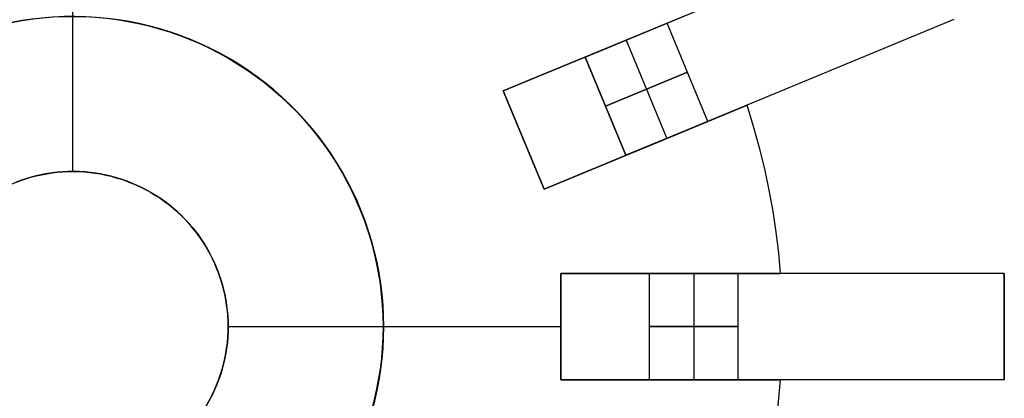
# Model space of a CAD drawing. Header units: millimetres. Extents: x 625 to 835, y 1649 to 1859.
# Tile 7 of 9: x 724 to 835, y 1746 to 1789. Entities that reach past the tile are written whole.
import ezdxf

# ---------------------------------------------------------------- set-up
doc = ezdxf.new("R2010")
doc.units = ezdxf.units.MM

msp = doc.modelspace()

# ---------------------------------------------------------------- linework, layer by layer
for points in [[(730, 1771.5), (730, 1809)], [(730, 1771.5), (730, 1809)], [(824.71, 1799.73), (778.52, 1780.59)], [(792.38, 1786.33), (801.41, 1790.07)], [(792.38, 1786.33), (801.41, 1790.07)], [(792.38, 1786.33), (801.41, 1790.07)], [(792.38, 1786.33), (801.41, 1790.07)], [(725.46, 1788.7), (724.25, 1788.53), (723.06, 1788.31)], [(763.97, 1745.58), (764.24, 1746.76), (764.47, 1747.96), (764.66, 1749.16), (764.81, 1750.36), (764.92, 1751.57), (764.98, 1752.79), (765, 1754), (764.98, 1755.21), (764.92, 1756.43), (764.81, 1757.64), (764.66, 1758.84), (764.47, 1760.04), (764.24, 1761.24), (763.97, 1762.42), (763.66, 1763.6), (763.31, 1764.76), (762.91, 1765.91), (762.48, 1767.04), (762.01, 1768.16), (761.5, 1769.26), (760.95, 1770.35), (760.36, 1771.41), (759.74, 1772.46), (759.08, 1773.48), (758.39, 1774.47), (757.66, 1775.45), (756.9, 1776.39), (756.1, 1777.31), (755.28, 1778.21), (754.42, 1779.07), (753.54, 1779.9), (752.63, 1780.7), (751.69, 1781.47), (750.72, 1782.21), (749.73, 1782.91), (748.71, 1783.58), (747.68, 1784.21), (746.62, 1784.8), (745.54, 1785.36), (744.44, 1785.88), (743.32, 1786.36), (742.19, 1786.81), (741.05, 1787.21), (739.89, 1787.57), (738.72, 1787.9), (737.53, 1788.18), (736.34, 1788.42), (735.14, 1788.62), (733.94, 1788.78)], [(829.3, 1788.64), (783.11, 1769.5)], [(796.99, 1788.24), (787.76, 1784.42)], [(787.76, 1784.42), (796.99, 1788.24)], [(801.59, 1777.16), (796.99, 1788.24)], [(801.59, 1777.16), (796.99, 1788.24)], [(778.52, 1780.59), (792.38, 1786.33)], [(778.52, 1780.59), (792.38, 1786.33)], [(778.52, 1780.59), (792.38, 1786.33)], [(778.52, 1780.59), (792.38, 1786.33)], [(792.38, 1786.33), (796.97, 1775.24)], [(792.38, 1786.33), (796.97, 1775.24)], [(792.35, 1773.33), (787.76, 1784.42)], [(792.35, 1773.33), (787.76, 1784.42)], [(787.76, 1784.42), (792.35, 1773.33)], [(799.29, 1782.7), (790.05, 1778.87)], [(790.05, 1778.87), (799.29, 1782.7)], [(778.52, 1780.59), (783.11, 1769.5)], [(783.11, 1769.5), (778.52, 1780.59)], [(783.11, 1769.5), (778.52, 1780.59)], [(783.11, 1769.5), (778.52, 1780.59)], [(778.52, 1780.59), (783.11, 1769.5)], [(778.52, 1780.59), (783.11, 1769.5)], [(806, 1778.99), (796.97, 1775.24)], [(796.97, 1775.24), (806, 1778.99)], [(806, 1778.99), (796.97, 1775.24)], [(796.97, 1775.24), (806, 1778.99)], [(809.77, 1760), (809.57, 1762.33), (809.28, 1764.67), (808.93, 1767.04), (808.5, 1769.41), (807.99, 1771.8), (807.41, 1774.19), (806.74, 1776.59), (806, 1778.99)], [(809.77, 1760), (809.57, 1762.33), (809.28, 1764.67), (808.93, 1767.04), (808.5, 1769.41), (807.99, 1771.8), (807.41, 1774.19), (806.74, 1776.59), (806, 1778.99)], [(809.77, 1760), (809.57, 1762.33), (809.28, 1764.67), (808.93, 1767.04), (808.5, 1769.41), (807.99, 1771.8), (807.41, 1774.19), (806.74, 1776.59), (806, 1778.99)], [(809.77, 1760), (809.57, 1762.33), (809.28, 1764.67), (808.93, 1767.04), (808.5, 1769.41), (807.99, 1771.8), (807.41, 1774.19), (806.74, 1776.59), (806, 1778.99)], [(809.77, 1760), (809.57, 1762.33), (809.28, 1764.67), (808.93, 1767.04), (808.5, 1769.41), (807.99, 1771.8), (807.41, 1774.19), (806.74, 1776.59), (806, 1778.99)], [(809.77, 1760), (809.57, 1762.33), (809.28, 1764.67), (808.93, 1767.04), (808.5, 1769.41), (807.99, 1771.8), (807.41, 1774.19), (806.74, 1776.59), (806, 1778.99)], [(792.35, 1773.33), (801.59, 1777.16)], [(801.59, 1777.16), (792.35, 1773.33)], [(796.97, 1775.24), (783.11, 1769.5)], [(783.11, 1769.5), (796.97, 1775.24)], [(796.97, 1775.24), (783.11, 1769.5)], [(783.11, 1769.5), (796.97, 1775.24)], [(745.47, 1745.83), (745.75, 1746.37), (746, 1746.92), (746.24, 1747.48), (746.46, 1748.05), (746.65, 1748.62), (746.83, 1749.2), (746.99, 1749.79), (747.12, 1750.38), (747.24, 1750.98), (747.33, 1751.58), (747.41, 1752.18), (747.46, 1752.79), (747.49, 1753.39), (747.5, 1754), (747.49, 1754.61), (747.46, 1755.21), (747.41, 1755.82), (747.33, 1756.42), (747.24, 1757.02), (747.12, 1757.62), (746.99, 1758.21), (746.83, 1758.8), (746.65, 1759.38), (746.46, 1759.95), (746.24, 1760.52), (746, 1761.08), (745.75, 1761.63), (745.47, 1762.17), (745.18, 1762.71), (744.87, 1763.23), (744.54, 1763.74), (744.19, 1764.24), (743.83, 1764.72), (743.45, 1765.2), (743.05, 1765.66), (742.64, 1766.1), (742.21, 1766.53), (741.77, 1766.95), (741.31, 1767.35), (740.84, 1767.74), (740.36, 1768.1), (739.86, 1768.46), (739.36, 1768.79), (738.84, 1769.1), (738.31, 1769.4), (737.77, 1769.68), (737.22, 1769.94), (736.66, 1770.18), (736.1, 1770.4), (735.52, 1770.61), (734.94, 1770.79), (734.36, 1770.95), (733.77, 1771.09), (733.17, 1771.21), (732.57, 1771.31), (731.97, 1771.39), (731.37, 1771.45), (730.76, 1771.48), (730.15, 1771.5), (729.54, 1771.49), (728.94, 1771.47), (728.33, 1771.42), (727.73, 1771.35), (727.13, 1771.26), (726.53, 1771.15), (725.94, 1771.02), (725.35, 1770.87), (724.77, 1770.7), (724.19, 1770.51), (723.62, 1770.3)], [(785, 1748), (785, 1760)], [(785, 1748), (785, 1760)], [(785, 1760), (800, 1760)], [(785, 1760), (800, 1760)], [(785, 1748), (785, 1760)], [(785, 1760), (785, 1748)], [(785, 1760), (800, 1760)], [(785, 1760), (800, 1760)], [(785, 1760), (785, 1748)], [(835, 1760), (785, 1760)], [(805, 1760), (795, 1760)], [(795, 1760), (805, 1760)], [(795, 1748), (795, 1760)], [(795, 1748), (795, 1760)], [(800, 1760), (809.77, 1760)], [(800, 1760), (809.77, 1760)], [(800, 1760), (809.77, 1760)], [(800, 1760), (809.77, 1760)], [(800, 1760), (800, 1748)], [(800, 1760), (800, 1748)], [(805, 1748), (805, 1760)], [(805, 1748), (805, 1760)], [(835, 1748), (835, 1760)], [(835, 1748), (835, 1760)], [(835, 1760), (835, 1748)], [(747.5, 1754), (785, 1754)], [(747.5, 1754), (785, 1754)], [(765, 1754), (785, 1754)], [(765, 1754), (785, 1754)], [(805, 1754), (795, 1754)], [(795, 1754), (805, 1754)], [(800, 1748), (785, 1748)], [(785, 1748), (800, 1748)], [(800, 1748), (785, 1748)], [(785, 1748), (800, 1748)], [(835, 1748), (785, 1748)], [(795, 1748), (805, 1748)], [(805, 1748), (795, 1748)], [(809.77, 1748), (800, 1748)], [(800, 1748), (809.77, 1748)], [(809.77, 1748), (800, 1748)], [(800, 1748), (809.77, 1748)], [(806, 1729.01), (806.7, 1731.25), (807.33, 1733.52), (807.91, 1735.84), (808.42, 1738.2), (808.87, 1740.6), (809.24, 1743.03), (809.55, 1745.5), (809.77, 1748)], [(806, 1729.01), (806.7, 1731.25), (807.33, 1733.52), (807.91, 1735.84), (808.42, 1738.2), (808.87, 1740.6), (809.24, 1743.03), (809.55, 1745.5), (809.77, 1748)], [(806, 1729.01), (806.7, 1731.25), (807.33, 1733.52), (807.91, 1735.84), (808.42, 1738.2), (808.87, 1740.6), (809.24, 1743.03), (809.55, 1745.5), (809.77, 1748)], [(806, 1729.01), (806.7, 1731.25), (807.33, 1733.52), (807.91, 1735.84), (808.42, 1738.2), (808.87, 1740.6), (809.24, 1743.03), (809.55, 1745.5), (809.77, 1748)], [(806, 1729.01), (806.7, 1731.25), (807.33, 1733.52), (807.91, 1735.84), (808.42, 1738.2), (808.87, 1740.6), (809.24, 1743.03), (809.55, 1745.5), (809.77, 1748)], [(806, 1729.01), (806.7, 1731.25), (807.33, 1733.52), (807.91, 1735.84), (808.42, 1738.2), (808.87, 1740.6), (809.24, 1743.03), (809.55, 1745.5), (809.77, 1748)]]:
    msp.add_lwpolyline(points)
at = {"extrusion": (-0.382683, 0.92388, -6.60128e-15)}
msp.add_lwpolyline([(-1450.66, -20), (-1450.64, -18.98), (-1450.59, -17.96), (-1450.5, -16.94), (-1450.38, -15.92), (-1450.22, -14.91), (-1450.03, -13.9), (-1449.81, -12.9), (-1449.55, -11.91), (-1449.25, -10.93), (-1448.93, -9.96), (-1448.57, -9), (-1448.18, -8.05), (-1447.75, -7.12), (-1447.3, -6.2), (-1446.81, -5.3), (-1446.29, -4.42), (-1445.74, -3.55), (-1445.17, -2.7), (-1444.56, -1.88), (-1443.93, -1.07), (-1443.27, -0.29), (-1442.58, 0.47), (-1441.87, 1.21), (-1441.14, 1.92), (-1440.37, 2.61), (-1439.59, 3.27), (-1438.79, 3.9), (-1437.96, 4.5), (-1437.11, 5.08), (-1436.25, 5.63), (-1435.36, 6.14), (-1434.46, 6.63), (-1433.54, 7.09), (-1432.61, 7.51), (-1431.66, 7.9), (-1430.71, 8.26), (-1429.73, 8.59), (-1428.75, 8.88), (-1427.76, 9.14), (-1426.76, 9.37), (-1425.76, 9.56), (-1424.74, 9.72), (-1423.73, 9.84), (-1422.71, 9.93), (-1421.68, 9.98), (-1420.66, 9.99)], dxfattribs=at)
at = {"extrusion": (-0.382683, 0.92388, 8.07415e-15)}
msp.add_lwpolyline([(-1420.66, -334.01), (-1421.68, -333.99), (-1422.71, -333.94), (-1423.73, -333.85), (-1424.74, -333.73), (-1425.76, -333.57), (-1426.76, -333.38), (-1427.76, -333.15), (-1428.75, -332.89), (-1429.73, -332.6), (-1430.71, -332.27), (-1431.66, -331.91), (-1432.61, -331.52), (-1433.54, -331.1), (-1434.46, -330.64), (-1435.36, -330.15), (-1436.25, -329.64), (-1437.11, -329.09), (-1437.96, -328.51), (-1438.79, -327.91), (-1439.59, -327.28), (-1440.37, -326.62), (-1441.14, -325.93), (-1441.87, -325.22), (-1442.58, -324.48), (-1443.27, -323.72), (-1443.93, -322.94), (-1444.56, -322.13), (-1445.17, -321.31), (-1445.74, -320.46), (-1446.29, -319.59), (-1446.81, -318.71), (-1447.3, -317.81), (-1447.75, -316.89), (-1448.18, -315.96), (-1448.57, -315.01), (-1448.93, -314.05), (-1449.25, -313.08), (-1449.55, -312.1), (-1449.81, -311.11), (-1450.03, -310.11), (-1450.22, -309.1), (-1450.38, -308.09), (-1450.5, -307.07), (-1450.59, -306.05), (-1450.64, -305.03), (-1450.66, -304.01)], dxfattribs=at)
at = {"extrusion": (-0.382683, 0.92388, -1.66446e-15)}
msp.add_lwpolyline([(-1450.66, -20), (-1450.64, -18.98), (-1450.59, -17.96), (-1450.5, -16.94), (-1450.38, -15.92), (-1450.22, -14.91), (-1450.03, -13.9), (-1449.81, -12.9), (-1449.55, -11.91), (-1449.25, -10.93), (-1448.93, -9.96), (-1448.57, -9), (-1448.18, -8.05), (-1447.75, -7.12), (-1447.3, -6.2), (-1446.81, -5.3), (-1446.29, -4.42), (-1445.74, -3.55), (-1445.17, -2.7), (-1444.56, -1.88), (-1443.93, -1.07), (-1443.27, -0.29), (-1442.58, 0.47), (-1441.87, 1.21), (-1441.14, 1.92), (-1440.37, 2.61), (-1439.59, 3.27), (-1438.79, 3.9), (-1437.96, 4.5), (-1437.11, 5.08), (-1436.25, 5.63), (-1435.36, 6.14), (-1434.46, 6.63), (-1433.54, 7.09), (-1432.61, 7.51), (-1431.66, 7.9), (-1430.71, 8.26), (-1429.73, 8.59), (-1428.75, 8.88), (-1427.76, 9.14), (-1426.76, 9.37), (-1425.76, 9.56), (-1424.74, 9.72), (-1423.73, 9.84), (-1422.71, 9.93), (-1421.68, 9.98), (-1420.66, 9.99)], dxfattribs=at)
at = {"extrusion": (-0.382683, 0.92388, 3.5404e-15)}
msp.add_lwpolyline([(-1420.66, -334.01), (-1421.68, -333.99), (-1422.71, -333.94), (-1423.73, -333.85), (-1424.74, -333.73), (-1425.76, -333.57), (-1426.76, -333.38), (-1427.76, -333.15), (-1428.75, -332.89), (-1429.73, -332.6), (-1430.71, -332.27), (-1431.66, -331.91), (-1432.61, -331.52), (-1433.54, -331.1), (-1434.46, -330.64), (-1435.36, -330.15), (-1436.25, -329.64), (-1437.11, -329.09), (-1437.96, -328.51), (-1438.79, -327.91), (-1439.59, -327.28), (-1440.37, -326.62), (-1441.14, -325.93), (-1441.87, -325.22), (-1442.58, -324.48), (-1443.27, -323.72), (-1443.93, -322.94), (-1444.56, -322.13), (-1445.17, -321.31), (-1445.74, -320.46), (-1446.29, -319.59), (-1446.81, -318.71), (-1447.3, -317.81), (-1447.75, -316.89), (-1448.18, -315.96), (-1448.57, -315.01), (-1448.93, -314.05), (-1449.25, -313.08), (-1449.55, -312.1), (-1449.81, -311.11), (-1450.03, -310.11), (-1450.22, -309.1), (-1450.38, -308.09), (-1450.5, -307.07), (-1450.59, -306.05), (-1450.64, -305.03), (-1450.66, -304.01)], dxfattribs=at)
at = {"extrusion": (0.000142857, -2.84161e-05, 1)}
for points in [[(765.05, 1753.99), (765.03, 1755.21), (764.96, 1756.42), (764.86, 1757.64), (764.71, 1758.85), (764.52, 1760.05), (764.29, 1761.25), (764.01, 1762.43), (763.7, 1763.61), (763.34, 1764.77), (762.95, 1765.93), (762.51, 1767.06), (762.04, 1768.18), (761.53, 1769.29), (760.97, 1770.37), (760.39, 1771.44), (759.76, 1772.49), (759.1, 1773.51), (758.4, 1774.51), (757.67, 1775.48), (756.91, 1776.43), (756.11, 1777.35), (755.28, 1778.24), (754.42, 1779.11), (753.53, 1779.94), (752.62, 1780.74), (751.67, 1781.51), (750.7, 1782.24), (749.71, 1782.95), (748.69, 1783.61), (747.65, 1784.24), (746.58, 1784.84), (745.5, 1785.39), (744.4, 1785.91), (743.28, 1786.39), (742.14, 1786.83), (740.99, 1787.23), (739.83, 1787.6), (738.66, 1787.92), (737.47, 1788.19), (736.28, 1788.43), (735.07, 1788.63), (733.87, 1788.78), (732.65, 1788.89), (731.44, 1788.96), (730.22, 1788.99), (729, 1788.98), (727.79, 1788.92), (726.57, 1788.82), (725.36, 1788.68), (724.16, 1788.49), (722.96, 1788.27), (721.77, 1788), (720.6, 1787.69), (719.43, 1787.34), (718.28, 1786.95), (717.14, 1786.52), (716.01, 1786.05), (714.91, 1785.55), (713.82, 1785), (712.75, 1784.42), (711.7, 1783.8), (710.67, 1783.14), (709.67, 1782.45), (708.69, 1781.72), (707.74, 1780.96), (706.82, 1780.17), (705.92, 1779.35), (705.05, 1778.49), (704.22, 1777.61), (703.41, 1776.7), (702.64, 1775.75), (701.9, 1774.79), (701.19, 1773.8), (700.52, 1772.78), (699.88, 1771.74), (699.28, 1770.68), (698.72, 1769.6), (698.2, 1768.5), (697.71, 1767.38)], [(697.71, 1767.38), (697.27, 1766.26), (696.86, 1765.11), (696.5, 1763.96), (696.17, 1762.79), (695.89, 1761.61), (695.64, 1760.42), (695.44, 1759.23), (695.28, 1758.02), (695.16, 1756.82), (695.08, 1755.61), (695.05, 1754.4), (695.06, 1753.18), (695.1, 1751.97), (695.2, 1750.76), (695.33, 1749.56), (695.5, 1748.36), (695.72, 1747.16), (695.98, 1745.98), (696.27, 1744.8), (696.61, 1743.64), (696.99, 1742.49), (697.41, 1741.35), (697.87, 1740.22), (698.36, 1739.12), (698.9, 1738.03), (699.47, 1736.96), (700.08, 1735.91), (700.72, 1734.88), (701.4, 1733.88), (702.12, 1732.9), (702.86, 1731.94), (703.64, 1731.02), (704.46, 1730.11), (705.3, 1729.24), (706.17, 1728.4), (707.07, 1727.59), (708, 1726.81), (708.95, 1726.06), (709.93, 1725.35), (710.94, 1724.67), (711.97, 1724.02), (713.02, 1723.41), (714.08, 1722.84), (715.17, 1722.31), (716.28, 1721.81), (717.4, 1721.35), (718.54, 1720.94), (719.69, 1720.56), (720.86, 1720.22), (722.03, 1719.92), (723.22, 1719.66), (724.41, 1719.45), (725.61, 1719.27), (726.82, 1719.14), (728.03, 1719.05), (729.24, 1719), (730.45, 1718.99), (731.66, 1719.03), (732.87, 1719.11), (734.08, 1719.22), (735.28, 1719.38), (736.48, 1719.59), (737.67, 1719.83), (738.84, 1720.11), (740.01, 1720.44), (741.17, 1720.81), (742.31, 1721.21), (743.44, 1721.66), (744.55, 1722.14), (745.65, 1722.66), (746.72, 1723.22), (747.78, 1723.82), (748.81, 1724.45), (749.83, 1725.12), (750.81, 1725.82), (751.78, 1726.55), (752.72, 1727.32), (753.63, 1728.13), (754.51, 1728.96), (755.36, 1729.82), (756.18, 1730.71), (756.97, 1731.63), (757.73, 1732.58), (758.46, 1733.55), (759.15, 1734.55), (759.8, 1735.57), (760.42, 1736.61), (761.01, 1737.67), (761.56, 1738.75), (762.06, 1739.85), (762.53, 1740.97), (762.97, 1742.1), (763.36, 1743.25), (763.71, 1744.41), (764.02, 1745.58), (764.29, 1746.77), (764.52, 1747.96), (764.71, 1749.16), (764.86, 1750.36), (764.96, 1751.57), (765.03, 1752.78), (765.05, 1753.99)]]:
    msp.add_lwpolyline(points, dxfattribs=at)
at = {"extrusion": (-0.000142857, 2.84161e-05, 1)}
for points in [[(697.62, 1767.4), (698.11, 1768.52), (698.63, 1769.62), (699.19, 1770.7), (699.79, 1771.76), (700.43, 1772.8), (701.1, 1773.81), (701.8, 1774.81), (702.54, 1775.77), (703.32, 1776.71), (704.12, 1777.63), (704.96, 1778.51), (705.83, 1779.37), (706.73, 1780.19), (707.65, 1780.98), (708.6, 1781.74), (709.58, 1782.47), (710.58, 1783.16), (711.61, 1783.81), (712.66, 1784.44), (713.73, 1785.02), (714.81, 1785.56), (715.92, 1786.07), (717.05, 1786.54), (718.18, 1786.97), (719.34, 1787.36), (720.51, 1787.71), (721.68, 1788.02), (722.87, 1788.28), (724.07, 1788.51), (725.27, 1788.69), (726.48, 1788.84), (727.7, 1788.94), (728.91, 1788.99), (730.13, 1789.01), (731.35, 1788.98), (732.56, 1788.91), (733.78, 1788.8), (734.98, 1788.65), (736.19, 1788.45), (737.38, 1788.21), (738.57, 1787.93), (739.74, 1787.61), (740.9, 1787.25), (742.05, 1786.85), (743.19, 1786.41), (744.31, 1785.93), (745.41, 1785.41), (746.49, 1784.86), (747.56, 1784.26), (748.6, 1783.63), (749.62, 1782.96), (750.61, 1782.26), (751.58, 1781.53), (752.53, 1780.76), (753.44, 1779.96), (754.33, 1779.12), (755.19, 1778.26), (756.02, 1777.37), (756.82, 1776.45), (757.58, 1775.5), (758.31, 1774.53), (759.01, 1773.53), (759.67, 1772.5), (760.3, 1771.46), (760.88, 1770.39), (761.44, 1769.31), (761.95, 1768.2), (762.42, 1767.08), (762.86, 1765.94), (763.25, 1764.79), (763.61, 1763.63), (763.92, 1762.45), (764.2, 1761.26), (764.43, 1760.07), (764.62, 1758.86), (764.76, 1757.66), (764.87, 1756.44), (764.93, 1755.23), (764.96, 1754.01)], [(764.96, 1754.01), (764.93, 1752.8), (764.87, 1751.59), (764.77, 1750.38), (764.62, 1749.17), (764.43, 1747.98), (764.2, 1746.78), (763.93, 1745.6), (763.62, 1744.43), (763.27, 1743.27), (762.88, 1742.12), (762.44, 1740.99), (761.97, 1739.87), (761.46, 1738.77), (760.92, 1737.69), (760.33, 1736.63), (759.71, 1735.58), (759.06, 1734.56), (758.37, 1733.57), (757.64, 1732.6), (756.88, 1731.65), (756.09, 1730.73), (755.27, 1729.84), (754.42, 1728.98), (753.53, 1728.14), (752.62, 1727.34), (751.69, 1726.57), (750.72, 1725.84), (749.74, 1725.13), (748.72, 1724.47), (747.69, 1723.83), (746.63, 1723.24), (745.56, 1722.68), (744.46, 1722.16), (743.35, 1721.67), (742.22, 1721.23), (741.08, 1720.82), (739.92, 1720.46), (738.75, 1720.13), (737.57, 1719.85), (736.39, 1719.6), (735.19, 1719.4), (733.99, 1719.24), (732.78, 1719.12), (731.57, 1719.05), (730.36, 1719.01), (729.15, 1719.02), (727.94, 1719.07), (726.73, 1719.16), (725.52, 1719.29), (724.32, 1719.47), (723.13, 1719.68), (721.94, 1719.94), (720.77, 1720.24), (719.6, 1720.58), (718.45, 1720.95), (717.31, 1721.37), (716.19, 1721.83), (715.08, 1722.33), (713.99, 1722.86), (712.92, 1723.43), (711.88, 1724.04), (710.85, 1724.68), (709.84, 1725.36), (708.86, 1726.08), (707.91, 1726.83), (706.98, 1727.61), (706.08, 1728.42), (705.21, 1729.26), (704.36, 1730.13), (703.55, 1731.03), (702.77, 1731.96), (702.02, 1732.92), (701.31, 1733.9), (700.63, 1734.9), (699.99, 1735.93), (699.38, 1736.98), (698.81, 1738.05), (698.27, 1739.14), (697.78, 1740.24), (697.32, 1741.37), (696.9, 1742.5), (696.52, 1743.66), (696.18, 1744.82), (695.89, 1746), (695.63, 1747.18), (695.41, 1748.37), (695.24, 1749.57), (695.1, 1750.78), (695.01, 1751.99), (694.96, 1753.2), (694.96, 1754.41), (694.99, 1755.63), (695.07, 1756.84), (695.19, 1758.04), (695.35, 1759.24), (695.55, 1760.44), (695.79, 1761.63), (696.08, 1762.81), (696.4, 1763.98), (696.77, 1765.13), (697.18, 1766.27), (697.62, 1767.4)]]:
    msp.add_lwpolyline(points, dxfattribs=at)
at = {"extrusion": (-0.382683, 0.92388, -6.60688e-15)}
msp.add_lwpolyline([(-1420.66, 9.99), (-1421.68, 9.98), (-1422.71, 9.93), (-1423.73, 9.84), (-1424.74, 9.72), (-1425.76, 9.56), (-1426.76, 9.37), (-1427.76, 9.14), (-1428.75, 8.88), (-1429.73, 8.59), (-1430.71, 8.26), (-1431.66, 7.9), (-1432.61, 7.51), (-1433.54, 7.09), (-1434.46, 6.63), (-1435.36, 6.14), (-1436.25, 5.63), (-1437.11, 5.08), (-1437.96, 4.5), (-1438.79, 3.9), (-1439.59, 3.27), (-1440.37, 2.61), (-1441.14, 1.92), (-1441.87, 1.21), (-1442.58, 0.47), (-1443.27, -0.29), (-1443.93, -1.07), (-1444.56, -1.88), (-1445.17, -2.7), (-1445.74, -3.55), (-1446.29, -4.42), (-1446.81, -5.3), (-1447.3, -6.2), (-1447.75, -7.12), (-1448.18, -8.05), (-1448.57, -9), (-1448.93, -9.96), (-1449.25, -10.93), (-1449.55, -11.91), (-1449.81, -12.9), (-1450.03, -13.9), (-1450.22, -14.91), (-1450.38, -15.92), (-1450.5, -16.94), (-1450.59, -17.96), (-1450.64, -18.98), (-1450.66, -20)], dxfattribs=at)
at = {"extrusion": (-0.382683, 0.92388, -9.86694e-15)}
msp.add_lwpolyline([(-1450.66, -304.01), (-1450.64, -305.03), (-1450.59, -306.05), (-1450.5, -307.07), (-1450.38, -308.09), (-1450.22, -309.1), (-1450.03, -310.11), (-1449.81, -311.11), (-1449.55, -312.1), (-1449.25, -313.08), (-1448.93, -314.05), (-1448.57, -315.01), (-1448.18, -315.96), (-1447.75, -316.89), (-1447.3, -317.81), (-1446.81, -318.71), (-1446.29, -319.59), (-1445.74, -320.46), (-1445.17, -321.31), (-1444.56, -322.13), (-1443.93, -322.94), (-1443.27, -323.72), (-1442.58, -324.48), (-1441.87, -325.22), (-1441.14, -325.93), (-1440.37, -326.62), (-1439.59, -327.28), (-1438.79, -327.91), (-1437.96, -328.51), (-1437.11, -329.09), (-1436.25, -329.64), (-1435.36, -330.15), (-1434.46, -330.64), (-1433.54, -331.1), (-1432.61, -331.52), (-1431.66, -331.91), (-1430.71, -332.27), (-1429.73, -332.6), (-1428.75, -332.89), (-1427.76, -333.15), (-1426.76, -333.38), (-1425.76, -333.57), (-1424.74, -333.73), (-1423.73, -333.85), (-1422.71, -333.94), (-1421.68, -333.99), (-1420.66, -334.01)], dxfattribs=at)
at = {"extrusion": (-0.382683, 0.92388, 3.09466e-14)}
msp.add_lwpolyline([(-1410.66, 9.99), (-1410.32, 9.99), (-1409.98, 9.97), (-1409.64, 9.94), (-1409.3, 9.9), (-1408.96, 9.85), (-1408.62, 9.79), (-1408.29, 9.71), (-1407.96, 9.62), (-1407.63, 9.53), (-1407.31, 9.42), (-1406.99, 9.3), (-1406.67, 9.17), (-1406.36, 9.03), (-1406.06, 8.87), (-1405.76, 8.71), (-1405.46, 8.54), (-1405.17, 8.36), (-1404.89, 8.16), (-1404.62, 7.96), (-1404.35, 7.75), (-1404.09, 7.53), (-1403.83, 7.3), (-1403.59, 7.07), (-1403.35, 6.82), (-1403.12, 6.57), (-1402.9, 6.31), (-1402.69, 6.04), (-1402.49, 5.76), (-1402.3, 5.48), (-1402.11, 5.19), (-1401.94, 4.9), (-1401.78, 4.6), (-1401.63, 4.29), (-1401.49, 3.98), (-1401.36, 3.66), (-1401.24, 3.34), (-1401.13, 3.02), (-1401.03, 2.69), (-1400.94, 2.36), (-1400.87, 2.03), (-1400.8, 1.69), (-1400.75, 1.36), (-1400.71, 1.02), (-1400.68, 0.68), (-1400.66, 0.34), (-1400.66, -0.01)], dxfattribs=at)
at = {"extrusion": (-0.382683, 0.92388, 2.71978e-14)}
msp.add_lwpolyline([(-1400.66, -324.01), (-1400.66, -324.35), (-1400.68, -324.69), (-1400.71, -325.03), (-1400.75, -325.37), (-1400.8, -325.7), (-1400.87, -326.04), (-1400.94, -326.37), (-1401.03, -326.7), (-1401.13, -327.03), (-1401.24, -327.35), (-1401.36, -327.67), (-1401.49, -327.99), (-1401.63, -328.3), (-1401.78, -328.61), (-1401.94, -328.91), (-1402.11, -329.2), (-1402.3, -329.49), (-1402.49, -329.77), (-1402.69, -330.05), (-1402.9, -330.32), (-1403.12, -330.58), (-1403.35, -330.83), (-1403.59, -331.08), (-1403.83, -331.31), (-1404.09, -331.54), (-1404.35, -331.76), (-1404.62, -331.97), (-1404.89, -332.17), (-1405.17, -332.37), (-1405.46, -332.55), (-1405.76, -332.72), (-1406.06, -332.88), (-1406.36, -333.04), (-1406.67, -333.18), (-1406.99, -333.31), (-1407.31, -333.43), (-1407.63, -333.54), (-1407.96, -333.63), (-1408.29, -333.72), (-1408.62, -333.8), (-1408.96, -333.86), (-1409.3, -333.91), (-1409.64, -333.95), (-1409.98, -333.98), (-1410.32, -334), (-1410.66, -334.01)], dxfattribs=at)
msp.add_lwpolyline([(-1400.66, -324.01), (-1400.66, -324.35), (-1400.68, -324.69), (-1400.71, -325.03), (-1400.75, -325.37), (-1400.8, -325.7), (-1400.87, -326.04), (-1400.94, -326.37), (-1401.03, -326.7), (-1401.13, -327.03), (-1401.24, -327.35), (-1401.36, -327.67), (-1401.49, -327.99), (-1401.63, -328.3), (-1401.78, -328.61), (-1401.94, -328.91), (-1402.11, -329.2), (-1402.3, -329.49), (-1402.49, -329.77), (-1402.69, -330.05), (-1402.9, -330.32), (-1403.12, -330.58), (-1403.35, -330.83), (-1403.59, -331.08), (-1403.83, -331.31), (-1404.09, -331.54), (-1404.35, -331.76), (-1404.62, -331.97), (-1404.89, -332.17), (-1405.17, -332.37), (-1405.46, -332.55), (-1405.76, -332.72), (-1406.06, -332.88), (-1406.36, -333.04), (-1406.67, -333.18), (-1406.99, -333.31), (-1407.31, -333.43), (-1407.63, -333.54), (-1407.96, -333.63), (-1408.29, -333.72), (-1408.62, -333.8), (-1408.96, -333.86), (-1409.3, -333.91), (-1409.64, -333.95), (-1409.98, -333.98), (-1410.32, -334), (-1410.66, -334.01)], dxfattribs=at)
at = {"extrusion": (1, 0, 0)}
for points in [[(1780.59, -12.01), (1780.59, -312.01)], [(1778.99, -324.01), (1778.99, -312.01)], [(1778.99, -12.01), (1778.99, -0.01)], [(1779.07, 9.58), (1779.07, -333.59)], [(1775.05, -12.01), (1775.05, -312.01)], [(1771.5, -12.02), (1771.5, 0)], [(1769.5, -312.01), (1769.5, -12.01)], [(1760, -12.01), (1760, -312.01)], [(1760, -324.01), (1760, -312.01)], [(1760, -12.01), (1760, -0.01)], [(1760, 9.58), (1760, -333.59)], [(1760, -304.01), (1760, -20)], [(1754, -12.02), (1754, 0)], [(1754, -324.01), (1754, -312)], [(1754, -12.01), (1754, -312.01)], [(1754, -304.01), (1754, -20)], [(1748, -312.01), (1748, -12.01)], [(1748, -324.01), (1748, -312.01)], [(1748, -12.01), (1748, -0.01)], [(1748, 9.58), (1748, -333.59)], [(1748, -20), (1748, -304.01)]]:
    msp.add_lwpolyline(points, dxfattribs=at)
at = {"extrusion": (-0.382683, 0.92388, -1.97624e-14)}
msp.add_lwpolyline([(-1410.66, 9.99), (-1410.32, 9.99), (-1409.98, 9.97), (-1409.64, 9.94), (-1409.3, 9.9), (-1408.96, 9.85), (-1408.62, 9.79), (-1408.29, 9.71), (-1407.96, 9.62), (-1407.63, 9.53), (-1407.31, 9.42), (-1406.99, 9.3), (-1406.67, 9.17), (-1406.36, 9.03), (-1406.06, 8.87), (-1405.76, 8.71), (-1405.46, 8.54), (-1405.17, 8.36), (-1404.89, 8.16), (-1404.62, 7.96), (-1404.35, 7.75), (-1404.09, 7.53), (-1403.83, 7.3), (-1403.59, 7.07), (-1403.35, 6.82), (-1403.12, 6.57), (-1402.9, 6.31), (-1402.69, 6.04), (-1402.49, 5.76), (-1402.3, 5.48), (-1402.11, 5.19), (-1401.94, 4.9), (-1401.78, 4.6), (-1401.63, 4.29), (-1401.49, 3.98), (-1401.36, 3.66), (-1401.24, 3.34), (-1401.13, 3.02), (-1401.03, 2.69), (-1400.94, 2.36), (-1400.87, 2.03), (-1400.8, 1.69), (-1400.75, 1.36), (-1400.71, 1.02), (-1400.68, 0.68), (-1400.66, 0.34), (-1400.66, -0.01)], dxfattribs=at)
at = {"extrusion": (-0.382683, 0.92388, 1.23423e-14)}
msp.add_lwpolyline([(-1400.66, -324.01), (-1400.66, -324.35), (-1400.68, -324.69), (-1400.71, -325.03), (-1400.75, -325.37), (-1400.8, -325.7), (-1400.87, -326.04), (-1400.94, -326.37), (-1401.03, -326.7), (-1401.13, -327.03), (-1401.24, -327.35), (-1401.36, -327.67), (-1401.49, -327.99), (-1401.63, -328.3), (-1401.78, -328.61), (-1401.94, -328.91), (-1402.11, -329.2), (-1402.3, -329.49), (-1402.49, -329.77), (-1402.69, -330.05), (-1402.9, -330.32), (-1403.12, -330.58), (-1403.35, -330.83), (-1403.59, -331.08), (-1403.83, -331.31), (-1404.09, -331.54), (-1404.35, -331.76), (-1404.62, -331.97), (-1404.89, -332.17), (-1405.17, -332.37), (-1405.46, -332.55), (-1405.76, -332.72), (-1406.06, -332.88), (-1406.36, -333.04), (-1406.67, -333.18), (-1406.99, -333.31), (-1407.31, -333.43), (-1407.63, -333.54), (-1407.96, -333.63), (-1408.29, -333.72), (-1408.62, -333.8), (-1408.96, -333.86), (-1409.3, -333.91), (-1409.64, -333.95), (-1409.98, -333.98), (-1410.32, -334), (-1410.66, -334.01)], dxfattribs=at)
at = {"extrusion": (-0.382683, 0.92388, -2.28372e-14)}
msp.add_lwpolyline([(-1400.66, -0.01), (-1400.66, 0.34), (-1400.68, 0.68), (-1400.71, 1.02), (-1400.75, 1.36), (-1400.8, 1.69), (-1400.87, 2.03), (-1400.94, 2.36), (-1401.03, 2.69), (-1401.13, 3.02), (-1401.24, 3.34), (-1401.36, 3.66), (-1401.49, 3.98), (-1401.63, 4.29), (-1401.78, 4.6), (-1401.94, 4.9), (-1402.11, 5.19), (-1402.3, 5.48), (-1402.49, 5.76), (-1402.69, 6.04), (-1402.9, 6.31), (-1403.12, 6.57), (-1403.35, 6.82), (-1403.59, 7.07), (-1403.83, 7.3), (-1404.09, 7.53), (-1404.35, 7.75), (-1404.62, 7.96), (-1404.89, 8.16), (-1405.17, 8.36), (-1405.46, 8.54), (-1405.76, 8.71), (-1406.06, 8.87), (-1406.36, 9.03), (-1406.67, 9.17), (-1406.99, 9.3), (-1407.31, 9.42), (-1407.63, 9.53), (-1407.96, 9.62), (-1408.29, 9.71), (-1408.62, 9.79), (-1408.96, 9.85), (-1409.3, 9.9), (-1409.64, 9.94), (-1409.98, 9.97), (-1410.32, 9.99), (-1410.66, 9.99)], dxfattribs=at)
at = {"extrusion": (0.000285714, -5.68321e-05, 1)}
for points in [[(747.5, 1754), (747.49, 1754.61), (747.46, 1755.22), (747.41, 1755.82), (747.33, 1756.43), (747.24, 1757.03), (747.12, 1757.63), (746.99, 1758.22), (746.83, 1758.81), (746.65, 1759.39), (746.45, 1759.97), (746.24, 1760.54), (746, 1761.1), (745.74, 1761.65), (745.47, 1762.19), (745.17, 1762.72), (744.86, 1763.25), (744.53, 1763.76), (744.18, 1764.26), (743.82, 1764.74), (743.43, 1765.22), (743.04, 1765.68), (742.62, 1766.13), (742.19, 1766.56), (741.75, 1766.97), (741.29, 1767.37), (740.82, 1767.76), (740.33, 1768.13), (739.83, 1768.48), (739.32, 1768.81), (738.8, 1769.13), (738.27, 1769.42), (737.73, 1769.7), (737.18, 1769.96), (736.62, 1770.2), (736.05, 1770.42), (735.48, 1770.62), (734.9, 1770.8), (734.31, 1770.96), (733.72, 1771.1), (733.12, 1771.22), (732.52, 1771.32), (731.91, 1771.39), (731.31, 1771.45), (730.7, 1771.49), (730.09, 1771.5), (729.48, 1771.49), (728.87, 1771.46), (728.27, 1771.41), (727.66, 1771.34), (727.06, 1771.25), (726.46, 1771.14), (725.87, 1771), (725.28, 1770.85), (724.69, 1770.67), (724.12, 1770.48), (723.55, 1770.27), (722.99, 1770.03), (722.43, 1769.78), (721.89, 1769.5), (721.35, 1769.21), (720.83, 1768.9), (720.32, 1768.57), (719.82, 1768.23), (719.33, 1767.87), (718.85, 1767.49), (718.39, 1767.09), (717.94, 1766.68), (717.51, 1766.25), (717.09, 1765.81), (716.69, 1765.35), (716.3, 1764.88), (715.93, 1764.4), (715.57, 1763.9), (715.24, 1763.39), (714.92, 1762.87), (714.62, 1762.34), (714.34, 1761.8), (714.08, 1761.25), (713.84, 1760.7)], [(713.84, 1760.7), (713.61, 1760.13), (713.41, 1759.56), (713.23, 1758.98), (713.07, 1758.4), (712.92, 1757.81), (712.8, 1757.21), (712.7, 1756.62), (712.62, 1756.02), (712.56, 1755.41), (712.52, 1754.81), (712.5, 1754.2), (712.51, 1753.6), (712.53, 1752.99), (712.58, 1752.38), (712.64, 1751.78), (712.73, 1751.18), (712.84, 1750.59), (712.97, 1749.99), (713.12, 1749.4), (713.29, 1748.82), (713.48, 1748.25), (713.69, 1747.68), (713.91, 1747.12), (714.16, 1746.56), (714.43, 1746.02), (714.72, 1745.48), (715.02, 1744.96), (715.34, 1744.45), (715.68, 1743.94), (716.04, 1743.45), (716.41, 1742.98), (716.8, 1742.51), (717.21, 1742.06), (717.63, 1741.62), (718.07, 1741.2), (718.52, 1740.8), (718.98, 1740.41), (719.46, 1740.03), (719.95, 1739.68), (720.45, 1739.34), (720.96, 1739.02), (721.49, 1738.71), (722.02, 1738.43), (722.57, 1738.16), (723.12, 1737.91), (723.68, 1737.68), (724.25, 1737.47), (724.83, 1737.28), (725.41, 1737.11), (726, 1736.96), (726.59, 1736.84), (727.19, 1736.73), (727.79, 1736.64), (728.39, 1736.57), (728.99, 1736.53), (729.6, 1736.5), (730.21, 1736.5), (730.81, 1736.52), (731.42, 1736.56), (732.02, 1736.62), (732.62, 1736.7), (733.22, 1736.8), (733.81, 1736.92), (734.4, 1737.06), (734.99, 1737.22), (735.56, 1737.41), (736.14, 1737.61), (736.7, 1737.83), (737.26, 1738.07), (737.8, 1738.33), (738.34, 1738.61), (738.87, 1738.91), (739.39, 1739.23), (739.89, 1739.56), (740.39, 1739.91), (740.87, 1740.28), (741.34, 1740.67), (741.79, 1741.07), (742.23, 1741.48), (742.66, 1741.91), (743.07, 1742.36), (743.47, 1742.82), (743.85, 1743.29), (744.21, 1743.78), (744.55, 1744.28), (744.88, 1744.79), (745.19, 1745.31), (745.48, 1745.84), (745.76, 1746.38), (746.01, 1746.93), (746.25, 1747.49), (746.46, 1748.06), (746.66, 1748.63), (746.84, 1749.21), (746.99, 1749.8), (747.13, 1750.39), (747.24, 1750.98), (747.34, 1751.58), (747.41, 1752.18), (747.46, 1752.79), (747.49, 1753.39), (747.5, 1754)]]:
    msp.add_lwpolyline(points, dxfattribs=at)
at = {"extrusion": (-0.000285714, 5.68321e-05, 1)}
for points in [[(713.83, 1760.7), (714.07, 1761.26), (714.34, 1761.81), (714.62, 1762.35), (714.92, 1762.88), (715.24, 1763.39), (715.57, 1763.9), (715.92, 1764.4), (716.29, 1764.88), (716.68, 1765.35), (717.08, 1765.81), (717.5, 1766.25), (717.94, 1766.68), (718.39, 1767.09), (718.85, 1767.49), (719.32, 1767.87), (719.81, 1768.23), (720.31, 1768.57), (720.83, 1768.9), (721.35, 1769.21), (721.89, 1769.5), (722.43, 1769.78), (722.98, 1770.03), (723.54, 1770.27), (724.11, 1770.48), (724.69, 1770.68), (725.27, 1770.85), (725.86, 1771), (726.46, 1771.14), (727.06, 1771.25), (727.66, 1771.34), (728.26, 1771.41), (728.87, 1771.46), (729.48, 1771.49), (730.09, 1771.5), (730.7, 1771.49), (731.3, 1771.45), (731.91, 1771.4), (732.51, 1771.32), (733.11, 1771.22), (733.71, 1771.1), (734.3, 1770.96), (734.89, 1770.8), (735.47, 1770.62), (736.05, 1770.42), (736.62, 1770.2), (737.18, 1769.96), (737.73, 1769.7), (738.27, 1769.42), (738.8, 1769.13), (739.32, 1768.81), (739.83, 1768.48), (740.33, 1768.13), (740.81, 1767.76), (741.29, 1767.37), (741.74, 1766.97), (742.19, 1766.56), (742.62, 1766.13), (743.03, 1765.68), (743.43, 1765.22), (743.81, 1764.75), (744.18, 1764.26), (744.53, 1763.76), (744.86, 1763.25), (745.17, 1762.72), (745.46, 1762.19), (745.74, 1761.65), (746, 1761.1), (746.23, 1760.54), (746.45, 1759.97), (746.65, 1759.39), (746.83, 1758.81), (746.98, 1758.22), (747.12, 1757.63), (747.24, 1757.03), (747.33, 1756.43), (747.4, 1755.82), (747.46, 1755.22), (747.49, 1754.61), (747.5, 1754)], [(747.5, 1754), (747.49, 1753.39), (747.46, 1752.79), (747.41, 1752.18), (747.33, 1751.58), (747.24, 1750.98), (747.12, 1750.39), (746.99, 1749.8), (746.83, 1749.21), (746.66, 1748.63), (746.46, 1748.06), (746.24, 1747.49), (746.01, 1746.93), (745.75, 1746.38), (745.48, 1745.84), (745.19, 1745.31), (744.88, 1744.79), (744.55, 1744.28), (744.21, 1743.78), (743.84, 1743.29), (743.46, 1742.82), (743.07, 1742.36), (742.66, 1741.91), (742.23, 1741.48), (741.79, 1741.07), (741.33, 1740.67), (740.87, 1740.28), (740.38, 1739.91), (739.89, 1739.56), (739.38, 1739.23), (738.87, 1738.91), (738.34, 1738.61), (737.8, 1738.33), (737.25, 1738.07), (736.7, 1737.83), (736.13, 1737.61), (735.56, 1737.41), (734.98, 1737.22), (734.4, 1737.06), (733.81, 1736.92), (733.22, 1736.8), (732.62, 1736.7), (732.02, 1736.62), (731.41, 1736.56), (730.81, 1736.52), (730.2, 1736.5), (729.6, 1736.5), (728.99, 1736.53), (728.39, 1736.57), (727.78, 1736.64), (727.18, 1736.73), (726.59, 1736.84), (725.99, 1736.96), (725.41, 1737.11), (724.82, 1737.28), (724.25, 1737.47), (723.68, 1737.68), (723.12, 1737.91), (722.56, 1738.16), (722.02, 1738.43), (721.48, 1738.71), (720.96, 1739.02), (720.45, 1739.34), (719.94, 1739.68), (719.45, 1740.03), (718.98, 1740.41), (718.51, 1740.8), (718.06, 1741.2), (717.63, 1741.63), (717.2, 1742.06), (716.8, 1742.51), (716.41, 1742.98), (716.03, 1743.45), (715.68, 1743.94), (715.34, 1744.45), (715.02, 1744.96), (714.71, 1745.48), (714.43, 1746.02), (714.16, 1746.56), (713.91, 1747.12), (713.68, 1747.68), (713.47, 1748.25), (713.28, 1748.82), (713.11, 1749.41), (712.96, 1749.99), (712.84, 1750.59), (712.73, 1751.18), (712.64, 1751.78), (712.57, 1752.39), (712.53, 1752.99), (712.5, 1753.6), (712.5, 1754.2), (712.52, 1754.81), (712.56, 1755.41), (712.62, 1756.02), (712.7, 1756.62), (712.8, 1757.22), (712.92, 1757.81), (713.06, 1758.4), (713.22, 1758.98), (713.41, 1759.56), (713.61, 1760.13), (713.83, 1760.7)]]:
    msp.add_lwpolyline(points, dxfattribs=at)
at = {"extrusion": (0, 1, 0)}
for points in [[(-795, 9.99), (-794.66, 9.99), (-794.32, 9.97), (-793.98, 9.94), (-793.64, 9.9), (-793.3, 9.85), (-792.97, 9.79), (-792.63, 9.71), (-792.3, 9.62), (-791.97, 9.53), (-791.65, 9.42), (-791.33, 9.3), (-791.02, 9.17), (-790.71, 9.03), (-790.4, 8.87), (-790.1, 8.71), (-789.8, 8.54), (-789.52, 8.36), (-789.23, 8.16), (-788.96, 7.96), (-788.69, 7.75), (-788.43, 7.53), (-788.17, 7.3), (-787.93, 7.07), (-787.69, 6.82), (-787.46, 6.57), (-787.24, 6.31), (-787.03, 6.04), (-786.83, 5.76), (-786.64, 5.48), (-786.46, 5.19), (-786.28, 4.9), (-786.12, 4.6), (-785.97, 4.29), (-785.83, 3.98), (-785.7, 3.66), (-785.58, 3.34), (-785.47, 3.02), (-785.37, 2.69), (-785.28, 2.36), (-785.21, 2.03), (-785.15, 1.69), (-785.09, 1.36), (-785.05, 1.02), (-785.02, 0.68), (-785.01, 0.34), (-785, -0.01)], [(-785, -324.01), (-785.01, -324.35), (-785.02, -324.69), (-785.05, -325.03), (-785.09, -325.37), (-785.15, -325.7), (-785.21, -326.04), (-785.28, -326.37), (-785.37, -326.7), (-785.47, -327.03), (-785.58, -327.35), (-785.7, -327.67), (-785.83, -327.99), (-785.97, -328.3), (-786.12, -328.61), (-786.28, -328.91), (-786.46, -329.2), (-786.64, -329.49), (-786.83, -329.77), (-787.03, -330.05), (-787.24, -330.32), (-787.46, -330.58), (-787.69, -330.83), (-787.93, -331.08), (-788.17, -331.31), (-788.43, -331.54), (-788.69, -331.76), (-788.96, -331.97), (-789.23, -332.17), (-789.52, -332.37), (-789.8, -332.55), (-790.1, -332.72), (-790.4, -332.88), (-790.71, -333.04), (-791.02, -333.18), (-791.33, -333.31), (-791.65, -333.43), (-791.97, -333.54), (-792.3, -333.63), (-792.63, -333.72), (-792.97, -333.8), (-793.3, -333.86), (-793.64, -333.91), (-793.98, -333.95), (-794.32, -333.98), (-794.66, -334), (-795, -334.01)], [(-835, -20), (-834.98, -18.98), (-834.93, -17.96), (-834.84, -16.94), (-834.72, -15.92), (-834.56, -14.91), (-834.37, -13.9), (-834.15, -12.9), (-833.89, -11.91), (-833.59, -10.93), (-833.27, -9.96), (-832.91, -9), (-832.52, -8.05), (-832.09, -7.12), (-831.64, -6.2), (-831.15, -5.3), (-830.63, -4.42), (-830.09, -3.55), (-829.51, -2.7), (-828.9, -1.88), (-828.27, -1.07), (-827.61, -0.29), (-826.93, 0.47), (-826.21, 1.21), (-825.48, 1.92), (-824.72, 2.61), (-823.93, 3.27), (-823.13, 3.9), (-822.3, 4.5), (-821.45, 5.08), (-820.59, 5.63), (-819.7, 6.14), (-818.8, 6.63), (-817.88, 7.09), (-816.95, 7.51), (-816.01, 7.9), (-815.05, 8.26), (-814.08, 8.59), (-813.09, 8.88), (-812.1, 9.14), (-811.1, 9.37), (-810.1, 9.56), (-809.08, 9.72), (-808.07, 9.84), (-807.05, 9.93), (-806.02, 9.98), (-805, 9.99)], [(-805, -334.01), (-806.02, -333.99), (-807.05, -333.94), (-808.07, -333.85), (-809.08, -333.73), (-810.1, -333.57), (-811.1, -333.38), (-812.1, -333.15), (-813.09, -332.89), (-814.08, -332.6), (-815.05, -332.27), (-816.01, -331.91), (-816.95, -331.52), (-817.88, -331.1), (-818.8, -330.64), (-819.7, -330.15), (-820.59, -329.64), (-821.45, -329.09), (-822.3, -328.51), (-823.13, -327.91), (-823.93, -327.28), (-824.72, -326.62), (-825.48, -325.93), (-826.21, -325.22), (-826.93, -324.48), (-827.61, -323.72), (-828.27, -322.94), (-828.9, -322.13), (-829.51, -321.31), (-830.09, -320.46), (-830.63, -319.59), (-831.15, -318.71), (-831.64, -317.81), (-832.09, -316.89), (-832.52, -315.96), (-832.91, -315.01), (-833.27, -314.05), (-833.59, -313.08), (-833.89, -312.1), (-834.15, -311.11), (-834.37, -310.11), (-834.56, -309.1), (-834.72, -308.09), (-834.84, -307.07), (-834.93, -306.05), (-834.98, -305.03), (-835, -304.01)], [(-795, 9.99), (-794.66, 9.99), (-794.32, 9.97), (-793.98, 9.94), (-793.64, 9.9), (-793.3, 9.85), (-792.97, 9.79), (-792.63, 9.71), (-792.3, 9.62), (-791.97, 9.53), (-791.65, 9.42), (-791.33, 9.3), (-791.02, 9.17), (-790.71, 9.03), (-790.4, 8.87), (-790.1, 8.71), (-789.8, 8.54), (-789.52, 8.36), (-789.23, 8.16), (-788.96, 7.96), (-788.69, 7.75), (-788.43, 7.53), (-788.17, 7.3), (-787.93, 7.07), (-787.69, 6.82), (-787.46, 6.57), (-787.24, 6.31), (-787.03, 6.04), (-786.83, 5.76), (-786.64, 5.48), (-786.46, 5.19), (-786.28, 4.9), (-786.12, 4.6), (-785.97, 4.29), (-785.83, 3.98), (-785.7, 3.66), (-785.58, 3.34), (-785.47, 3.02), (-785.37, 2.69), (-785.28, 2.36), (-785.21, 2.03), (-785.15, 1.69), (-785.09, 1.36), (-785.05, 1.02), (-785.02, 0.68), (-785.01, 0.34), (-785, -0.01)], [(-785, -324.01), (-785.01, -324.35), (-785.02, -324.69), (-785.05, -325.03), (-785.09, -325.37), (-785.15, -325.7), (-785.21, -326.04), (-785.28, -326.37), (-785.37, -326.7), (-785.47, -327.03), (-785.58, -327.35), (-785.7, -327.67), (-785.83, -327.99), (-785.97, -328.3), (-786.12, -328.61), (-786.28, -328.91), (-786.46, -329.2), (-786.64, -329.49), (-786.83, -329.77), (-787.03, -330.05), (-787.24, -330.32), (-787.46, -330.58), (-787.69, -330.83), (-787.93, -331.08), (-788.17, -331.31), (-788.43, -331.54), (-788.69, -331.76), (-788.96, -331.97), (-789.23, -332.17), (-789.52, -332.37), (-789.8, -332.55), (-790.1, -332.72), (-790.4, -332.88), (-790.71, -333.04), (-791.02, -333.18), (-791.33, -333.31), (-791.65, -333.43), (-791.97, -333.54), (-792.3, -333.63), (-792.63, -333.72), (-792.97, -333.8), (-793.3, -333.86), (-793.64, -333.91), (-793.98, -333.95), (-794.32, -333.98), (-794.66, -334), (-795, -334.01)], [(-835, -20), (-834.98, -18.98), (-834.93, -17.96), (-834.84, -16.94), (-834.72, -15.92), (-834.56, -14.91), (-834.37, -13.9), (-834.15, -12.9), (-833.89, -11.91), (-833.59, -10.93), (-833.27, -9.96), (-832.91, -9), (-832.52, -8.05), (-832.09, -7.12), (-831.64, -6.2), (-831.15, -5.3), (-830.63, -4.42), (-830.09, -3.55), (-829.51, -2.7), (-828.9, -1.88), (-828.27, -1.07), (-827.61, -0.29), (-826.93, 0.47), (-826.21, 1.21), (-825.48, 1.92), (-824.72, 2.61), (-823.93, 3.27), (-823.13, 3.9), (-822.3, 4.5), (-821.45, 5.08), (-820.59, 5.63), (-819.7, 6.14), (-818.8, 6.63), (-817.88, 7.09), (-816.95, 7.51), (-816.01, 7.9), (-815.05, 8.26), (-814.08, 8.59), (-813.09, 8.88), (-812.1, 9.14), (-811.1, 9.37), (-810.1, 9.56), (-809.08, 9.72), (-808.07, 9.84), (-807.05, 9.93), (-806.02, 9.98), (-805, 9.99)], [(-805, -334.01), (-806.02, -333.99), (-807.05, -333.94), (-808.07, -333.85), (-809.08, -333.73), (-810.1, -333.57), (-811.1, -333.38), (-812.1, -333.15), (-813.09, -332.89), (-814.08, -332.6), (-815.05, -332.27), (-816.01, -331.91), (-816.95, -331.52), (-817.88, -331.1), (-818.8, -330.64), (-819.7, -330.15), (-820.59, -329.64), (-821.45, -329.09), (-822.3, -328.51), (-823.13, -327.91), (-823.93, -327.28), (-824.72, -326.62), (-825.48, -325.93), (-826.21, -325.22), (-826.93, -324.48), (-827.61, -323.72), (-828.27, -322.94), (-828.9, -322.13), (-829.51, -321.31), (-830.09, -320.46), (-830.63, -319.59), (-831.15, -318.71), (-831.64, -317.81), (-832.09, -316.89), (-832.52, -315.96), (-832.91, -315.01), (-833.27, -314.05), (-833.59, -313.08), (-833.89, -312.1), (-834.15, -311.11), (-834.37, -310.11), (-834.56, -309.1), (-834.72, -308.09), (-834.84, -307.07), (-834.93, -306.05), (-834.98, -305.03), (-835, -304.01)], [(-785, -0.01), (-785.01, 0.34), (-785.02, 0.68), (-785.05, 1.02), (-785.09, 1.36), (-785.15, 1.69), (-785.21, 2.03), (-785.28, 2.36), (-785.37, 2.69), (-785.47, 3.02), (-785.58, 3.34), (-785.7, 3.66), (-785.83, 3.98), (-785.97, 4.29), (-786.12, 4.6), (-786.28, 4.9), (-786.46, 5.19), (-786.64, 5.48), (-786.83, 5.76), (-787.03, 6.04), (-787.24, 6.31), (-787.46, 6.57), (-787.69, 6.82), (-787.93, 7.07), (-788.17, 7.3), (-788.43, 7.53), (-788.69, 7.75), (-788.96, 7.96), (-789.23, 8.16), (-789.52, 8.36), (-789.8, 8.54), (-790.1, 8.71), (-790.4, 8.87), (-790.71, 9.03), (-791.02, 9.17), (-791.33, 9.3), (-791.65, 9.42), (-791.97, 9.53), (-792.3, 9.62), (-792.63, 9.71), (-792.97, 9.79), (-793.3, 9.85), (-793.64, 9.9), (-793.98, 9.94), (-794.32, 9.97), (-794.66, 9.99), (-795, 9.99)], [(-785, -324.01), (-785.01, -324.35), (-785.02, -324.69), (-785.05, -325.03), (-785.09, -325.37), (-785.15, -325.7), (-785.21, -326.04), (-785.28, -326.37), (-785.37, -326.7), (-785.47, -327.03), (-785.58, -327.35), (-785.7, -327.67), (-785.83, -327.99), (-785.97, -328.3), (-786.12, -328.61), (-786.28, -328.91), (-786.46, -329.2), (-786.64, -329.49), (-786.83, -329.77), (-787.03, -330.05), (-787.24, -330.32), (-787.46, -330.58), (-787.69, -330.83), (-787.93, -331.08), (-788.17, -331.31), (-788.43, -331.54), (-788.69, -331.76), (-788.96, -331.97), (-789.23, -332.17), (-789.52, -332.37), (-789.8, -332.55), (-790.1, -332.72), (-790.4, -332.88), (-790.71, -333.04), (-791.02, -333.18), (-791.33, -333.31), (-791.65, -333.43), (-791.97, -333.54), (-792.3, -333.63), (-792.63, -333.72), (-792.97, -333.8), (-793.3, -333.86), (-793.64, -333.91), (-793.98, -333.95), (-794.32, -333.98), (-794.66, -334), (-795, -334.01)], [(-805, 9.99), (-806.02, 9.98), (-807.05, 9.93), (-808.07, 9.84), (-809.08, 9.72), (-810.1, 9.56), (-811.1, 9.37), (-812.1, 9.14), (-813.09, 8.88), (-814.08, 8.59), (-815.05, 8.26), (-816.01, 7.9), (-816.95, 7.51), (-817.88, 7.09), (-818.8, 6.63), (-819.7, 6.14), (-820.59, 5.63), (-821.45, 5.08), (-822.3, 4.5), (-823.13, 3.9), (-823.93, 3.27), (-824.72, 2.61), (-825.48, 1.92), (-826.21, 1.21), (-826.93, 0.47), (-827.61, -0.29), (-828.27, -1.07), (-828.9, -1.88), (-829.51, -2.7), (-830.09, -3.55), (-830.63, -4.42), (-831.15, -5.3), (-831.64, -6.2), (-832.09, -7.12), (-832.52, -8.05), (-832.91, -9), (-833.27, -9.96), (-833.59, -10.93), (-833.89, -11.91), (-834.15, -12.9), (-834.37, -13.9), (-834.56, -14.91), (-834.72, -15.92), (-834.84, -16.94), (-834.93, -17.96), (-834.98, -18.98), (-835, -20)], [(-835, -304.01), (-834.98, -305.03), (-834.93, -306.05), (-834.84, -307.07), (-834.72, -308.09), (-834.56, -309.1), (-834.37, -310.11), (-834.15, -311.11), (-833.89, -312.1), (-833.59, -313.08), (-833.27, -314.05), (-832.91, -315.01), (-832.52, -315.96), (-832.09, -316.89), (-831.64, -317.81), (-831.15, -318.71), (-830.63, -319.59), (-830.09, -320.46), (-829.51, -321.31), (-828.9, -322.13), (-828.27, -322.94), (-827.61, -323.72), (-826.93, -324.48), (-826.21, -325.22), (-825.48, -325.93), (-824.72, -326.62), (-823.93, -327.28), (-823.13, -327.91), (-822.3, -328.51), (-821.45, -329.09), (-820.59, -329.64), (-819.7, -330.15), (-818.8, -330.64), (-817.88, -331.1), (-816.95, -331.52), (-816.01, -331.91), (-815.05, -332.27), (-814.08, -332.6), (-813.09, -332.89), (-812.1, -333.15), (-811.1, -333.38), (-810.1, -333.57), (-809.08, -333.73), (-808.07, -333.85), (-807.05, -333.94), (-806.02, -333.99), (-805, -334.01)]]:
    msp.add_lwpolyline(points, dxfattribs=at)

doc.saveas('drawing.dxf')
